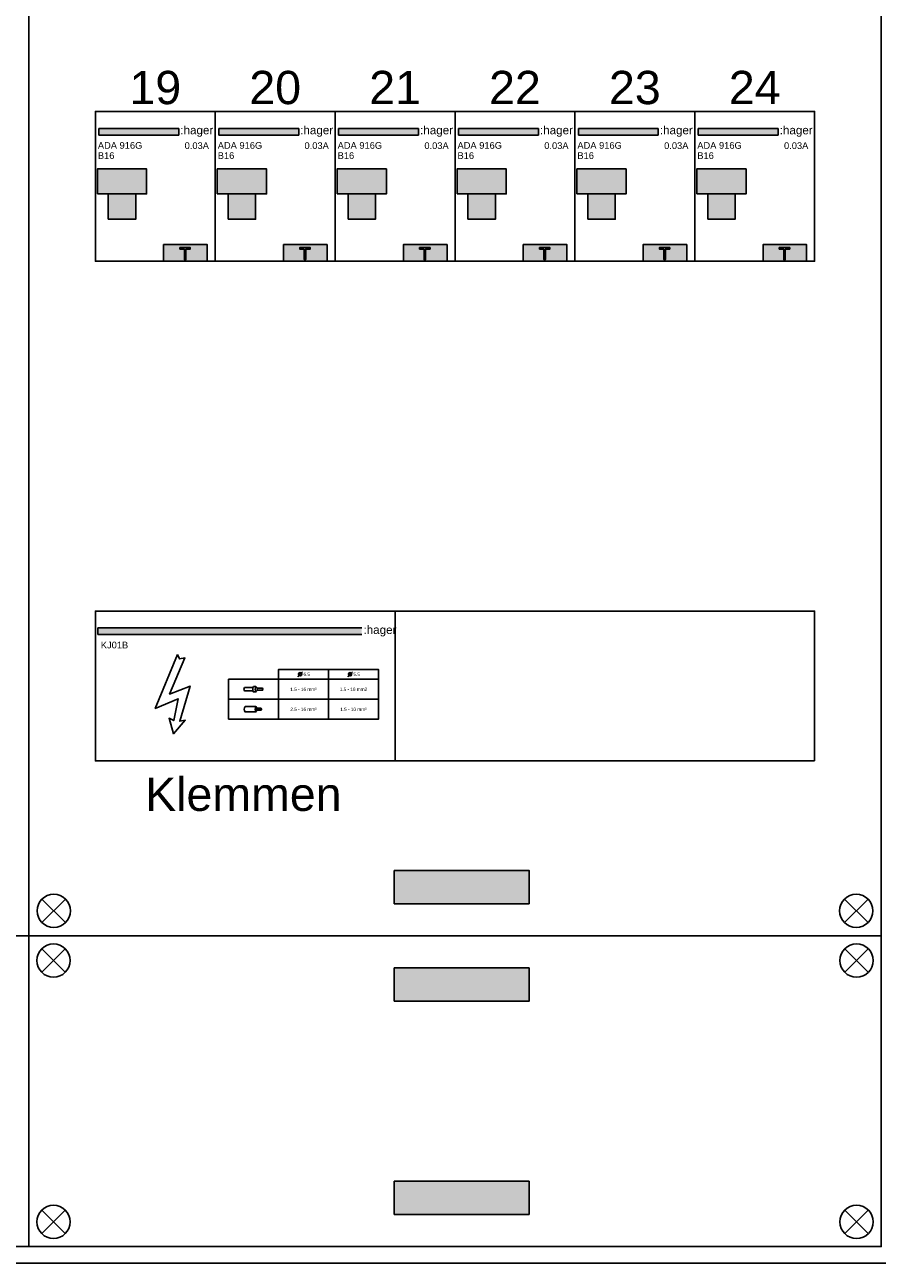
# Model space of a CAD drawing. Header units: millimetres. Extents: x -26318 to 195000, y -34446 to 95000.
# Tile 4 of 22: x -17375 to -14815, y 7705 to 11423. Entities that reach past the tile are written whole.
import ezdxf
from ezdxf.enums import TextEntityAlignment as Align

# ---------------------------------------------------------------- set-up
doc = ezdxf.new("R2010")
doc.units = ezdxf.units.MM
doc.header["$LTSCALE"] = 100
doc.layers.add('EL$6----', color=7, linetype='Continuous')
doc.styles.add('Arial', font='arial.ttf')

# ---------------------------------------------------------------- blocks, each defined once
blk = doc.blocks.new('Hager KJ01B')
h = blk.add_hatch(color=160)
h.dxf.hatch_style = 1
h.paths.add_polyline_path([(800, -50.9), (7.4, -50.9), (7.4, -70.9), (800, -70.9)])
at = {"color": 0}
for p, q in [((7.4, -50.9), (800, -50.9)), ((7.4, -50.9), (7.4, -70.9)), ((7.4, -70.9), (800, -70.9))]:
    blk.add_line(p, q, dxfattribs=at)
blk.add_lwpolyline([(0, 0), (0, -450), (900, -450), (900, 0), (0, 0)], dxfattribs=at)
blk.add_lwpolyline([(246.7, -130.1), (252.3, -143.8), (269.1, -140.8), (222.8, -249.3), (284.2, -225.5), (253.2, -330.8), (270.1, -327.9), (234.2, -368.4), (221.5, -322), (235.5, -328.8), (248.6, -263.2), (179.6, -292.2)], close=True)
at = {"flags": 128}
for points in [[(400, -325), (850, -325), (850, -175), (550, -175), (550, -205), (400, -205)], [(550, -205), (550, -325), (850, -325), (850, -205)]]:
    blk.add_lwpolyline(points, close=True, dxfattribs=at)
for points in [[(400, -265), (700, -265), (700, -175)], [(622.1, -182.9), (615, -190), (607.9, -197.1)], [(772.1, -182.9), (765, -190), (757.9, -197.1)], [(482.1, -227), (487.1, -232)], [(482.1, -243), (487.1, -238)], [(481.8, -293.5), (498.6, -293.5)], [(481.8, -295), (497.6, -295)], [(481.8, -296.5), (498.6, -296.5)], [(482.3, -292), (498.1, -292)], [(498.1, -294.3), (497.8, -294.3)], [(498.1, -295.8), (497.8, -295.8)], [(498.6, -295), (498.3, -295)], [(700, -325), (700, -265), (850, -265)], [(482.3, -298), (498.1, -298)]]:
    blk.add_lwpolyline(points, dxfattribs=at)
for points in [[(473.3, -230), (448.3, -230, 0.4), (448.3, -240), (473.3, -240)], [(502.1, -238, 0.333333), (502.1, -232)], [(481.8, -293.5, 0.266667), (481.8, -295)], [(481.8, -295, 0.266667), (481.8, -296.5)], [(481.8, -293.5, -0.266667), (481.8, -295)], [(481.8, -295, -0.266667), (481.8, -296.5)], [(482.1, -287, -0.179193), (484.1, -292)], [(482.3, -292, 0.266667), (482.3, -293.5)], [(482.3, -296.5, 0.266667), (482.3, -298)], [(482.3, -292, -0.266667), (482.3, -293.5)], [(482.3, -296.5, -0.266667), (482.3, -298)], [(497.6, -293.5, 0.266667), (497.6, -295)], [(497.6, -295, 0.266667), (497.6, -296.5)], [(497.6, -293.5, -0.266667), (497.6, -295)], [(497.6, -295, -0.266667), (497.6, -296.5)], [(498.1, -292, 0.266667), (498.1, -293.5)], [(498.1, -294.3, 0.266667), (498.1, -295.8)], [(498.1, -296.5, 0.266667), (498.1, -298)], [(498.1, -292, -0.266667), (498.1, -293.5)], [(498.1, -294.3, -0.266667), (498.1, -295.8)], [(498.1, -296.5, -0.266667), (498.1, -298)], [(498.6, -293.5, 0.266667), (498.6, -295)], [(498.6, -295, 0.266667), (498.6, -296.5)], [(498.6, -293.5, -0.266667), (498.6, -295)], [(498.6, -295, -0.266667), (498.6, -296.5)], [(482.1, -303, 0.173214), (484.1, -298)]]:
    blk.add_lwpolyline(points, format="xyb", dxfattribs=at)
for points in [[(474.6, -227, 0.25), (474.6, -243), (482.1, -243, -0.25), (482.1, -227)], [(487.1, -238), (502.1, -238, -0.333333), (502.1, -232), (487.1, -232, 0.333333)], [(449.6, -287, 0.364161), (449.6, -303), (482.1, -303, -0.25), (482.1, -287)]]:
    blk.add_lwpolyline(points, format="xyb", close=True, dxfattribs=at)
for centre in [(615, -190), (765, -190)]:
    blk.add_circle(centre, 5)
at = {"color": 160, "style": 'Arial'}
blk.add_text(':hager', height=25, dxfattribs=at).set_placement((805.1, -68.7))
at = {"style": 'Arial'}
blk.add_text('KJ01B', height=20, dxfattribs=at).set_placement((16.3, -112.1))
at = {"char_height": 10, "style": 'Arial'}
for s, width, insert, attachment_point in [('6.5', 19.391, (625, -190), 4), ('5.5', 19.391, (775, -190), 4), ('1.5 - 16 mm²', 152.801, (625, -235), 5), ('1.5 - 16 mm2', 152.801, (775, -235), 5), ('2.5 - 16 mm²', 152.801, (625, -295), 5), ('1.5 - 10 mm²', 152.801, (775, -295), 5)]:
    blk.add_mtext_dynamic_manual_height_columns(s, width=width, gutter_width=6, heights=[0], dxfattribs=dict(at, insert=insert, attachment_point=attachment_point))
blk = doc.blocks.new('*U143')
blk.add_hatch(color=256).paths.add_polyline_path([(250.5, -50.9), (10.4, -50.9), (10.4, -70.9), (250.5, -70.9)], flags=17)
for color, points in [(160, [(10.4, -50.9), (10.4, -70.9), (250.5, -70.9), (250.5, -50.9)]), (8, [(6.1, -247.8), (153.9, -247.8), (153.9, -172.7), (6.1, -172.7)]), (8, [(38.9, -323.6), (121.1, -323.6), (121.1, -247.8), (38.9, -247.8)])]:
    blk.add_hatch(color=color).paths.add_polyline_path(points)
h = blk.add_hatch(color=160)
h.dxf.hatch_style = 1
h.paths.add_polyline_path([(205, -400), (205, -450), (336, -450), (336, -400)])
at = {"color": 0}
for p, q in [((10.4, -50.9), (250.5, -50.9)), ((10.4, -50.9), (10.4, -70.9)), ((10.4, -70.9), (250.5, -70.9)), ((250.5, -50.9), (250.5, -70.9))]:
    blk.add_line(p, q, dxfattribs=at)
blk.add_lwpolyline([(0, 0), (0, -450), (360, -450), (360, 0), (0, 0)], dxfattribs=at)
for points in [[(6.1, -247.8), (153.9, -247.8), (153.9, -172.7), (6.1, -172.7)], [(38.9, -323.6), (121.1, -323.6), (121.1, -247.8), (38.9, -247.8)], [(38.9, -323.6), (121.1, -323.6), (121.1, -247.8), (38.9, -247.8)]]:
    blk.add_lwpolyline(points, close=True, dxfattribs=at)
at = {"flags": 128}
blk.add_lwpolyline([(205, -450), (205, -400), (336, -400), (336, -450)], close=True, dxfattribs=at)
blk.add_lwpolyline([(267.2, -413.5), (253.8, -413.5), (253.8, -408.9), (285.1, -408.9), (285.1, -413.5), (271.7, -413.5), (271.7, -444.8), (267.2, -444.8)], close=True)
at = {"color": 160, "style": 'Arial'}
blk.add_text(':hager', height=25, dxfattribs=at).set_placement((255.1, -68.7))
at = {"style": 'Arial'}
for tag, p in [('TYPE', (7.5, -112.2)), ('VERMOGEN', (7.5, -142.7))]:
    blk.add_attdef(tag, p, '', height=20, dxfattribs=at)
blk.add_attdef('UITSCHAKELWAARDE', text='', height=20, dxfattribs=at).set_placement((341, -112.8), align=Align.RIGHT)

msp = doc.modelspace()

# ---------------------------------------------------------------- hatches: boundary and pattern name
at = {"layer": 'EL$6----'}
for points in [[(-15860, 8884.5), (-15860, 8784.5), (-16264.9, 8784.5), (-16264.9, 8884.5)], [(-15860, 8491.8), (-15860, 8591.8), (-16264.9, 8591.8), (-16264.9, 8491.8)], [(-15860, 7951.6), (-15860, 7851.6), (-16264.9, 7851.6), (-16264.9, 7951.6)]]:
    msp.add_hatch(color=256, dxfattribs=at).paths.add_polyline_path(points)

# ---------------------------------------------------------------- linework, layer by layer
for points in [[(-19972.5, 17004), (-12192.5, 17004), (-12192.5, 7705.3), (-19972.5, 7705.3)], [(-19922.5, 14688.2), (-17362.5, 14688.2), (-17362.5, 8688.2), (-19922.5, 8688.2)], [(-17362.5, 14688.2), (-14802.5, 14688.2), (-14802.5, 8688.2), (-17362.5, 8688.2)], [(-19922.5, 7755.3), (-17362.5, 7755.3), (-17362.5, 8688.2), (-19922.5, 8688.2)], [(-17362.5, 7755.3), (-14802.5, 7755.3), (-14802.5, 8688.2), (-17362.5, 8688.2)]]:
    msp.add_lwpolyline(points, close=True, dxfattribs=at)
at = {"layer": 'EL$6----', "ltscale": 0.2}
for points in [[(-15002.5, 10713.2), (-17162.5, 10713.2), (-17162.5, 11163.2), (-15002.5, 11163.2)], [(-15002.5, 9213.2), (-17162.5, 9213.2), (-17162.5, 9663.2), (-15002.5, 9663.2)]]:
    msp.add_lwpolyline(points, close=True, dxfattribs=at)
at = {"layer": 'EL$6----', "flags": 128}
for points in [[(-16264.9, 8884.5), (-15860, 8884.5), (-15860, 8784.5), (-16264.9, 8784.5), (-16264.9, 8884.5)], [(-16264.9, 8491.8), (-15860, 8491.8), (-15860, 8591.8), (-16264.9, 8591.8), (-16264.9, 8491.8)], [(-16264.9, 7951.6), (-15860, 7951.6), (-15860, 7851.6), (-16264.9, 7851.6), (-16264.9, 7951.6)]]:
    msp.add_lwpolyline(points, dxfattribs=at)
at = {"layer": 'EL$6----'}
for points in [[(-17322.8, 8727.8), (-17252.1, 8798.5)], [(-17252.1, 8727.8), (-17322.8, 8798.5)], [(-14842.1, 8727.8), (-14912.8, 8798.5)], [(-14912.8, 8727.8), (-14842.1, 8798.5)], [(-17323.6, 8578.6), (-17252.9, 8649.3)], [(-17252.9, 8578.6), (-17323.6, 8649.3)], [(-14841.3, 8578.6), (-14912, 8649.3)], [(-14912, 8578.6), (-14841.3, 8649.3)], [(-17323.6, 7864.8), (-17252.9, 7794.1)], [(-17252.9, 7864.8), (-17323.6, 7794.1)], [(-14841.3, 7864.8), (-14912, 7794.1)], [(-14912, 7864.8), (-14841.3, 7794.1)]]:
    msp.add_lwpolyline(points, dxfattribs=at)
for centre in [(-17287.5, 8763.2), (-14877.5, 8763.2), (-17288.3, 8614), (-14876.6, 8614), (-17288.3, 7829.4), (-14876.6, 7829.4)]:
    msp.add_circle(centre, 50, dxfattribs=at)

# ---------------------------------------------------------------- block references
for p in [(-17162.5, 11163.2), (-16802.5, 11163.2), (-16442.5, 11163.2), (-16082.5, 11163.2), (-15722.5, 11163.2), (-15362.5, 11163.2)]:
    msp.add_blockref('*U143', p, dxfattribs=at).add_auto_attribs({'TYPE': 'ADA 916G', 'VERMOGEN': 'B16', 'UITSCHAKELWAARDE': '0.03A'})
msp.add_blockref('Hager KJ01B', (-17162.5, 9663.2), dxfattribs=at)

# ---------------------------------------------------------------- texts
at = {"layer": 'EL$6----', "style": 'Arial'}
for s, p in [('19', (-16982.5, 11234.9)), ('20', (-16622.5, 11234.9)), ('21', (-16262.5, 11234.9)), ('22', (-15902.5, 11234.9)), ('23', (-15542.5, 11234.9)), ('24', (-15182.5, 11234.9)), ('Klemmen', (-16718.2, 9113.2))]:
    msp.add_text(s, height=100, dxfattribs=at).set_placement(p, align=Align.MIDDLE_CENTER)

doc.saveas('drawing.dxf')
